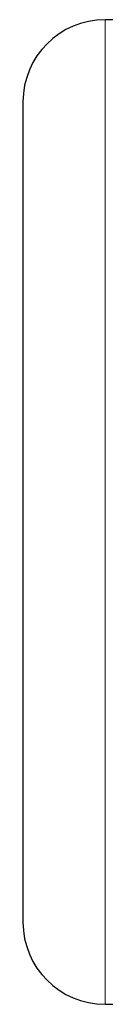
# Model space of a CAD drawing. Header units: millimetres. Extents: x 8 to 649, y 12 to 542.
# Tile 49 of 51: x 474.454 to 474.954, y 406.775 to 412.775. Entities that reach past the tile are written whole.
import ezdxf

# ---------------------------------------------------------------- set-up
doc = ezdxf.new("R2010")
doc.units = ezdxf.units.MM

msp = doc.modelspace()

# ---------------------------------------------------------------- linework, layer by layer
at = {"color": 7, "linetype": 'Continuous', "lineweight": 30}
for p, q in [((489.6744, 412.775), (474.9544, 412.775)), ((474.9544, 406.775), (485.0719, 406.775))]:
    msp.add_line(p, q, dxfattribs=at)
at = {"color": 8, "linetype": 'Continuous', "lineweight": 0}
msp.add_line((474.9544, 412.775), (474.9544, 406.775), dxfattribs=at)
at = {"color": 7, "linetype": 'Continuous', "lineweight": 30}
for centre, start, end in [((474.9544, 412.275), 90, 180), ((474.9544, 407.275), 180, 270)]:
    msp.add_arc(centre, 0.5, start, end, dxfattribs=at)
for points, knots in [([(474.4544, 412.275), (474.4544, 412.2751), (474.4544, 412.2755), (474.4544, 412.2731), (474.4544, 412.2669), (474.4544, 412.2548), (474.4544, 412.2347), (474.4544, 412.208), (474.4544, 412.1749), (474.4544, 412.1356), (474.4544, 412.0904), (474.4544, 412.0394), (474.4544, 411.9826), (474.4544, 411.92), (474.4544, 411.8517), (474.4544, 411.7775), (474.4544, 411.7061), (474.4544, 411.6395), (474.4544, 411.5795), (474.4544, 411.5176), (474.4544, 411.4537), (474.4544, 411.3878), (474.4544, 411.307), (474.4544, 411.2097), (474.4544, 411.0942), (474.4544, 410.9686), (474.4544, 410.8335), (474.4544, 410.6891), (474.4544, 410.5417), (474.4544, 410.3912), (474.4544, 410.2378), (474.4544, 410.1057), (474.4544, 409.9964), (474.4544, 409.911), (474.4544, 409.8259), (474.4544, 409.741), (474.4544, 409.6563), (474.4544, 409.5579), (474.4544, 409.4457), (474.4544, 409.32), (474.4544, 409.1949), (474.4544, 409.0708), (474.4544, 408.9484), (474.4544, 408.8285), (474.4544, 408.7119), (474.4544, 408.5983), (474.4544, 408.4878), (474.4544, 408.3805), (474.4544, 408.2763), (474.4544, 408.186), (474.4544, 408.1088), (474.4544, 408.0439), (474.4544, 407.9814), (474.4544, 407.9214), (474.4544, 407.8637), (474.4544, 407.7979), (474.4544, 407.7259), (474.4544, 407.6495), (474.4544, 407.6039), (474.4544, 407.581)], [0, 0, 0, 0, 0.005162, 0.017978, 0.030776, 0.049973, 0.069217, 0.088557, 0.108046, 0.127569, 0.146935, 0.166194, 0.185396, 0.204593, 0.223836, 0.243177, 0.262665, 0.276115, 0.28949, 0.302807, 0.316081, 0.32933, 0.342569, 0.363396, 0.384307, 0.405366, 0.429328, 0.453092, 0.476751, 0.500402, 0.524138, 0.548056, 0.561092, 0.574051, 0.586948, 0.599796, 0.612612, 0.625411, 0.644608, 0.663851, 0.683192, 0.70268, 0.722204, 0.74157, 0.760828, 0.78003, 0.799228, 0.818471, 0.837812, 0.8573, 0.870743, 0.884112, 0.897425, 0.910696, 0.923943, 0.937183, 0.958013, 0.978931, 1, 1, 1, 1]), ([(474.4544, 407.581), (474.4544, 407.5566), (474.4544, 407.5078), (474.4544, 407.4461), (474.4544, 407.3933), (474.4544, 407.3501), (474.4544, 407.3164), (474.4544, 407.296), (474.4544, 407.2843), (474.4544, 407.2782), (474.4544, 407.2749), (474.4544, 407.275), (474.4544, 407.275)], [0, 0, 0, 0, 0.126545, 0.252064, 0.377056, 0.502024, 0.627474, 0.753903, 0.82278, 0.891249, 0.959387, 1, 1, 1, 1])]:
    msp.add_open_spline(points, degree=3, knots=knots, dxfattribs=at)

doc.saveas('drawing.dxf')
